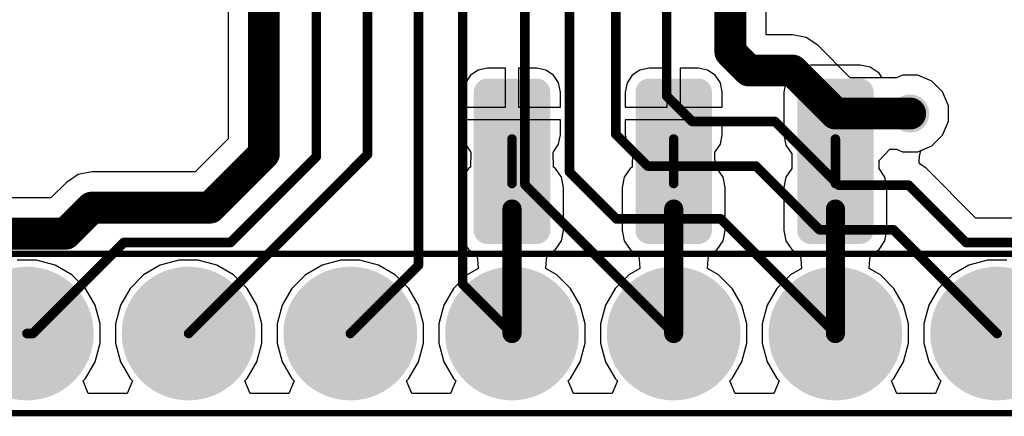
# Model space of a CAD drawing. Header units: inches. Extents: x 0 to 41, y 0 to 25.4.
# Tile 3 of 10: x 14 to 29.5, y 0 to 6.2. Entities that reach past the tile are written whole.
import ezdxf

# ---------------------------------------------------------------- set-up
doc = ezdxf.new("R2010")
doc.units = ezdxf.units.IN
for name, color, linetype in [('Board', 56, 'Continuous'), ('BOTTOM', 5, 'Continuous'), ('Bottom Solder', 6, 'Continuous'), ('Pad Holes', 156, 'Continuous'), ('TOP', 1, 'Continuous'), ('Top Assembly', 56, 'Continuous'), ('Top Solder', 216, 'Continuous'), ('Via Holes', 16, 'Continuous')]:
    doc.layers.add(name, color=color, linetype=linetype)

# ---------------------------------------------------------------- blocks, each defined once
blk = doc.blocks.new('SJ_0603_CLOSED_B_1641')
at = {"layer": 'BOTTOM'}
h = blk.add_hatch(color=5, dxfattribs=at)
edge = h.paths.add_edge_path()
edge.add_arc((-0.412, -0.388), 0.112, 270, 360)
edge.add_line((-0.3, -0.388), (-0.3, 0.388))
edge.add_arc((-0.412, 0.388), 0.112, 0, 90)
edge.add_line((-0.412, 0.5), (-1.087, 0.5))
edge.add_arc((-1.087, 0.388), 0.112, 90, 180)
edge.add_line((-1.2, 0.388), (-1.2, -0.388))
edge.add_arc((-1.087, -0.388), 0.112, 180, 270)
edge.add_line((-1.087, -0.5), (-0.412, -0.5))
h = blk.add_hatch(color=5, dxfattribs=at)
edge = h.paths.add_edge_path()
edge.add_arc((0.412, 0.388), 0.112, 90, 180)
edge.add_line((0.3, 0.388), (0.3, -0.388))
edge.add_arc((0.412, -0.388), 0.112, 180, 270)
edge.add_line((0.412, -0.5), (1.087, -0.5))
edge.add_arc((1.087, -0.388), 0.112, 270, 360)
edge.add_line((1.2, -0.388), (1.2, 0.388))
edge.add_arc((1.087, 0.388), 0.112, 0, 90)
edge.add_line((1.087, 0.5), (0.412, 0.5))
at = {"layer": 'Bottom Solder'}
h = blk.add_hatch(color=6, dxfattribs=at)
edge = h.paths.add_edge_path()
edge.add_arc((-0.412, -0.388), 0.212, 270, 360)
edge.add_line((-0.2, -0.388), (-0.2, 0.388))
edge.add_arc((-0.412, 0.388), 0.212, 0, 90)
edge.add_line((-0.412, 0.6), (-1.087, 0.6))
edge.add_arc((-1.087, 0.388), 0.212, 90, 180)
edge.add_line((-1.3, 0.388), (-1.3, -0.388))
edge.add_arc((-1.087, -0.388), 0.212, 180, 270)
edge.add_line((-1.087, -0.6), (-0.412, -0.6))
blk.add_hatch(color=6, dxfattribs=at).paths.add_polyline_path([(-0.761, -0.6), (0.759, -0.6), (0.759, 0.6), (-0.761, 0.6)])
h = blk.add_hatch(color=6, dxfattribs=at)
edge = h.paths.add_edge_path()
edge.add_arc((0.412, 0.388), 0.212, 90, 180)
edge.add_line((0.2, 0.388), (0.2, -0.388))
edge.add_arc((0.412, -0.388), 0.212, 180, 270)
edge.add_line((0.412, -0.6), (1.087, -0.6))
edge.add_arc((1.087, -0.388), 0.212, 270, 360)
edge.add_line((1.3, -0.388), (1.3, 0.388))
edge.add_arc((1.087, 0.388), 0.212, 0, 90)
edge.add_line((1.087, 0.6), (0.412, 0.6))
at = {"layer": 'BOTTOM', "const_width": 0.15}
blk.add_lwpolyline([(0.35, 0), (-0.35, 0)], dxfattribs=at)
at = {"layer": 'BOTTOM', "const_width": 0.075}
for points in [[(-0.387, 0, 1), (-0.312, 0, 1)], [(0.312, 0, 1), (0.387, 0, 1)]]:
    blk.add_lwpolyline(points, format="xyb", close=True, dxfattribs=at)
blk = doc.blocks.new('SJ_0603_CLOSED_B_1642')
at = {"layer": 'BOTTOM'}
h = blk.add_hatch(color=5, dxfattribs=at)
edge = h.paths.add_edge_path()
edge.add_arc((-0.412, -0.388), 0.112, 270, 360)
edge.add_line((-0.3, -0.388), (-0.3, 0.388))
edge.add_arc((-0.412, 0.388), 0.112, 0, 90)
edge.add_line((-0.412, 0.5), (-1.087, 0.5))
edge.add_arc((-1.087, 0.388), 0.112, 90, 180)
edge.add_line((-1.2, 0.388), (-1.2, -0.388))
edge.add_arc((-1.087, -0.388), 0.112, 180, 270)
edge.add_line((-1.087, -0.5), (-0.412, -0.5))
h = blk.add_hatch(color=5, dxfattribs=at)
edge = h.paths.add_edge_path()
edge.add_arc((0.412, 0.388), 0.112, 90, 180)
edge.add_line((0.3, 0.388), (0.3, -0.388))
edge.add_arc((0.412, -0.388), 0.112, 180, 270)
edge.add_line((0.412, -0.5), (1.087, -0.5))
edge.add_arc((1.087, -0.388), 0.112, 270, 360)
edge.add_line((1.2, -0.388), (1.2, 0.388))
edge.add_arc((1.087, 0.388), 0.112, 0, 90)
edge.add_line((1.087, 0.5), (0.412, 0.5))
at = {"layer": 'Bottom Solder'}
h = blk.add_hatch(color=6, dxfattribs=at)
edge = h.paths.add_edge_path()
edge.add_arc((-0.412, -0.388), 0.212, 270, 360)
edge.add_line((-0.2, -0.388), (-0.2, 0.388))
edge.add_arc((-0.412, 0.388), 0.212, 0, 90)
edge.add_line((-0.412, 0.6), (-1.087, 0.6))
edge.add_arc((-1.087, 0.388), 0.212, 90, 180)
edge.add_line((-1.3, 0.388), (-1.3, -0.388))
edge.add_arc((-1.087, -0.388), 0.212, 180, 270)
edge.add_line((-1.087, -0.6), (-0.412, -0.6))
blk.add_hatch(color=6, dxfattribs=at).paths.add_polyline_path([(-0.76, -0.6), (0.76, -0.6), (0.76, 0.6), (-0.76, 0.6)])
h = blk.add_hatch(color=6, dxfattribs=at)
edge = h.paths.add_edge_path()
edge.add_arc((0.412, 0.388), 0.212, 90, 180)
edge.add_line((0.2, 0.388), (0.2, -0.388))
edge.add_arc((0.412, -0.388), 0.212, 180, 270)
edge.add_line((0.412, -0.6), (1.087, -0.6))
edge.add_arc((1.087, -0.388), 0.212, 270, 360)
edge.add_line((1.3, -0.388), (1.3, 0.388))
edge.add_arc((1.087, 0.388), 0.212, 0, 90)
edge.add_line((1.087, 0.6), (0.412, 0.6))
at = {"layer": 'BOTTOM', "const_width": 0.15}
blk.add_lwpolyline([(0.35, 0), (-0.35, 0)], dxfattribs=at)
at = {"layer": 'BOTTOM', "const_width": 0.075}
for points in [[(-0.387, 0, 1), (-0.312, 0, 1)], [(0.312, 0, 1), (0.387, 0, 1)]]:
    blk.add_lwpolyline(points, format="xyb", close=True, dxfattribs=at)
blk = doc.blocks.new('SJ_0603_CLOSED_B_1645')
at = {"layer": 'BOTTOM'}
h = blk.add_hatch(color=5, dxfattribs=at)
edge = h.paths.add_edge_path()
edge.add_arc((-0.412, -0.388), 0.112, 270, 360)
edge.add_line((-0.3, -0.388), (-0.3, 0.388))
edge.add_arc((-0.412, 0.388), 0.112, 0, 90)
edge.add_line((-0.412, 0.5), (-1.087, 0.5))
edge.add_arc((-1.087, 0.388), 0.112, 90, 180)
edge.add_line((-1.2, 0.388), (-1.2, -0.388))
edge.add_arc((-1.087, -0.388), 0.112, 180, 270)
edge.add_line((-1.087, -0.5), (-0.412, -0.5))
h = blk.add_hatch(color=5, dxfattribs=at)
edge = h.paths.add_edge_path()
edge.add_arc((0.412, 0.388), 0.112, 90, 180)
edge.add_line((0.3, 0.388), (0.3, -0.388))
edge.add_arc((0.412, -0.388), 0.112, 180, 270)
edge.add_line((0.412, -0.5), (1.087, -0.5))
edge.add_arc((1.087, -0.388), 0.112, 270, 360)
edge.add_line((1.2, -0.388), (1.2, 0.388))
edge.add_arc((1.087, 0.388), 0.112, 0, 90)
edge.add_line((1.087, 0.5), (0.412, 0.5))
at = {"layer": 'Bottom Solder'}
h = blk.add_hatch(color=6, dxfattribs=at)
edge = h.paths.add_edge_path()
edge.add_arc((-0.412, -0.388), 0.212, 270, 360)
edge.add_line((-0.2, -0.388), (-0.2, 0.388))
edge.add_arc((-0.412, 0.388), 0.212, 0, 90)
edge.add_line((-0.412, 0.6), (-1.087, 0.6))
edge.add_arc((-1.087, 0.388), 0.212, 90, 180)
edge.add_line((-1.3, 0.388), (-1.3, -0.388))
edge.add_arc((-1.087, -0.388), 0.212, 180, 270)
edge.add_line((-1.087, -0.6), (-0.412, -0.6))
blk.add_hatch(color=6, dxfattribs=at).paths.add_polyline_path([(-0.76, -0.6), (0.76, -0.6), (0.76, 0.6), (-0.76, 0.6)])
h = blk.add_hatch(color=6, dxfattribs=at)
edge = h.paths.add_edge_path()
edge.add_arc((0.412, 0.388), 0.212, 90, 180)
edge.add_line((0.2, 0.388), (0.2, -0.388))
edge.add_arc((0.412, -0.388), 0.212, 180, 270)
edge.add_line((0.412, -0.6), (1.087, -0.6))
edge.add_arc((1.087, -0.388), 0.212, 270, 360)
edge.add_line((1.3, -0.388), (1.3, 0.388))
edge.add_arc((1.087, 0.388), 0.212, 0, 90)
edge.add_line((1.087, 0.6), (0.412, 0.6))
at = {"layer": 'BOTTOM', "const_width": 0.15}
blk.add_lwpolyline([(0.35, 0), (-0.35, 0)], dxfattribs=at)
at = {"layer": 'BOTTOM', "const_width": 0.075}
for points in [[(-0.387, 0, 1), (-0.312, 0, 1)], [(0.312, 0, 1), (0.387, 0, 1)]]:
    blk.add_lwpolyline(points, format="xyb", close=True, dxfattribs=at)
blk = doc.blocks.new('PIN_HEADER_2_54___VERT__1_10POS_1671')
at = {"layer": 'BOTTOM'}
h = blk.add_hatch(color=5, dxfattribs=at)
edge = h.paths.add_edge_path()
edge.add_arc((-6.35, 0), 0.85, 0, 360)
h = blk.add_hatch(color=5, dxfattribs=at)
edge = h.paths.add_edge_path()
edge.add_arc((-3.81, 0), 0.85, 0, 360)
h = blk.add_hatch(color=5, dxfattribs=at)
edge = h.paths.add_edge_path()
edge.add_arc((-1.27, 0), 0.85, 0, 360)
h = blk.add_hatch(color=5, dxfattribs=at)
edge = h.paths.add_edge_path()
edge.add_arc((1.27, 0), 0.85, 0, 360)
h = blk.add_hatch(color=5, dxfattribs=at)
edge = h.paths.add_edge_path()
edge.add_arc((3.81, 0), 0.85, 0, 360)
h = blk.add_hatch(color=5, dxfattribs=at)
edge = h.paths.add_edge_path()
edge.add_arc((6.35, 0), 0.85, 0, 360)
h = blk.add_hatch(color=5, dxfattribs=at)
edge = h.paths.add_edge_path()
edge.add_arc((8.89, 0), 0.85, 0, 360)
at = {"layer": 'Bottom Solder'}
h = blk.add_hatch(color=6, dxfattribs=at)
edge = h.paths.add_edge_path()
edge.add_arc((-6.35, 0), 1.05, 0, 360)
h = blk.add_hatch(color=6, dxfattribs=at)
edge = h.paths.add_edge_path()
edge.add_arc((-3.81, 0), 1.05, 0, 360)
h = blk.add_hatch(color=6, dxfattribs=at)
edge = h.paths.add_edge_path()
edge.add_arc((-1.27, 0), 1.05, 0, 360)
h = blk.add_hatch(color=6, dxfattribs=at)
edge = h.paths.add_edge_path()
edge.add_arc((1.27, 0), 1.05, 0, 360)
h = blk.add_hatch(color=6, dxfattribs=at)
edge = h.paths.add_edge_path()
edge.add_arc((3.81, 0), 1.05, 0, 360)
h = blk.add_hatch(color=6, dxfattribs=at)
edge = h.paths.add_edge_path()
edge.add_arc((6.35, 0), 1.05, 0, 360)
h = blk.add_hatch(color=6, dxfattribs=at)
edge = h.paths.add_edge_path()
edge.add_arc((8.89, 0), 1.05, 0, 360)
at = {"layer": 'Pad Holes'}
h = blk.add_hatch(color=7, dxfattribs=at)
edge = h.paths.add_edge_path()
edge.add_arc((-6.35, 0), 0.5, 0, 360)
h = blk.add_hatch(color=7, dxfattribs=at)
edge = h.paths.add_edge_path()
edge.add_arc((-3.81, 0), 0.5, 0, 360)
h = blk.add_hatch(color=7, dxfattribs=at)
edge = h.paths.add_edge_path()
edge.add_arc((-1.27, 0), 0.5, 0, 360)
h = blk.add_hatch(color=7, dxfattribs=at)
edge = h.paths.add_edge_path()
edge.add_arc((1.27, 0), 0.5, 0, 360)
h = blk.add_hatch(color=7, dxfattribs=at)
edge = h.paths.add_edge_path()
edge.add_arc((3.81, 0), 0.5, 0, 360)
h = blk.add_hatch(color=7, dxfattribs=at)
edge = h.paths.add_edge_path()
edge.add_arc((6.35, 0), 0.5, 0, 360)
h = blk.add_hatch(color=7, dxfattribs=at)
edge = h.paths.add_edge_path()
edge.add_arc((8.89, 0), 0.5, 0, 360)
at = {"layer": 'TOP'}
h = blk.add_hatch(color=1, dxfattribs=at)
edge = h.paths.add_edge_path()
edge.add_arc((-6.35, 0), 0.85, 0, 360)
h = blk.add_hatch(color=1, dxfattribs=at)
edge = h.paths.add_edge_path()
edge.add_arc((-3.81, 0), 0.85, 0, 360)
h = blk.add_hatch(color=1, dxfattribs=at)
edge = h.paths.add_edge_path()
edge.add_arc((-1.27, 0), 0.85, 0, 360)
h = blk.add_hatch(color=1, dxfattribs=at)
edge = h.paths.add_edge_path()
edge.add_arc((1.27, 0), 0.85, 0, 360)
h = blk.add_hatch(color=1, dxfattribs=at)
edge = h.paths.add_edge_path()
edge.add_arc((3.81, 0), 0.85, 0, 360)
h = blk.add_hatch(color=1, dxfattribs=at)
edge = h.paths.add_edge_path()
edge.add_arc((6.35, 0), 0.85, 0, 360)
h = blk.add_hatch(color=1, dxfattribs=at)
edge = h.paths.add_edge_path()
edge.add_arc((8.89, 0), 0.85, 0, 360)
at = {"layer": 'Top Solder'}
h = blk.add_hatch(color=216, dxfattribs=at)
edge = h.paths.add_edge_path()
edge.add_arc((-6.35, 0), 1.05, 0, 360)
h = blk.add_hatch(color=216, dxfattribs=at)
edge = h.paths.add_edge_path()
edge.add_arc((-3.81, 0), 1.05, 0, 360)
h = blk.add_hatch(color=216, dxfattribs=at)
edge = h.paths.add_edge_path()
edge.add_arc((-1.27, 0), 1.05, 0, 360)
h = blk.add_hatch(color=216, dxfattribs=at)
edge = h.paths.add_edge_path()
edge.add_arc((1.27, 0), 1.05, 0, 360)
h = blk.add_hatch(color=216, dxfattribs=at)
edge = h.paths.add_edge_path()
edge.add_arc((3.81, 0), 1.05, 0, 360)
h = blk.add_hatch(color=216, dxfattribs=at)
edge = h.paths.add_edge_path()
edge.add_arc((6.35, 0), 1.05, 0, 360)
h = blk.add_hatch(color=216, dxfattribs=at)
edge = h.paths.add_edge_path()
edge.add_arc((8.89, 0), 1.05, 0, 360)
at = {"layer": 'Top Assembly', "const_width": 0.1}
for points in [[(-12.68, 1.25), (12.68, 1.25)], [(-12.68, -1.25), (12.68, -1.25)]]:
    blk.add_lwpolyline(points, dxfattribs=at)

msp = doc.modelspace()

# ---------------------------------------------------------------- hatches: boundary and pattern name
at = {"layer": 'BOTTOM'}
h = msp.add_hatch(color=5, dxfattribs=at)
edge = h.paths.add_edge_path()
edge.add_arc((28.025, 4.705), 0.3, 0, 360)
at = {"layer": 'TOP'}
h = msp.add_hatch(color=1, dxfattribs=at)
edge = h.paths.add_edge_path()
edge.add_arc((28.025, 4.705), 0.3, 0, 360)
at = {"layer": 'Via Holes'}
h = msp.add_hatch(color=7, dxfattribs=at)
edge = h.paths.add_edge_path()
edge.add_arc((28.025, 4.705), 0.15, 0, 360)

# ---------------------------------------------------------------- linework, layer by layer
at = {"layer": 'Board', "const_width": 0.05}
msp.add_lwpolyline([(4.5, 0), (36.5, 0)], dxfattribs=at)
at = {"layer": 'BOTTOM'}
for p, q in [((21.383, 5.416), (21.24, 5.388)), ((21.67, 5.416), (21.383, 5.416)), ((21.67, 4.805), (21.67, 5.416)), ((22.158, 5.416), (21.87, 5.416)), ((21.87, 5.416), (21.87, 4.805)), ((22.301, 5.388), (22.158, 5.416)), ((23.923, 5.416), (23.78, 5.388)), ((24.21, 5.416), (23.923, 5.416)), ((24.21, 4.805), (24.21, 5.416)), ((24.698, 5.416), (24.41, 5.416)), ((24.41, 5.416), (24.41, 4.805)), ((24.841, 5.388), (24.698, 5.416)), ((26.302, 5.431), (26.165, 5.34)), ((26.463, 5.463), (26.302, 5.431)), ((27.238, 5.463), (26.463, 5.463)), ((27.398, 5.431), (27.238, 5.463)), ((27.535, 5.34), (27.398, 5.431)), ((21.118, 5.307), (21.037, 5.186)), ((21.24, 5.388), (21.118, 5.307)), ((22.422, 5.307), (22.301, 5.388)), ((22.503, 5.186), (22.422, 5.307)), ((23.658, 5.307), (23.577, 5.186)), ((23.78, 5.388), (23.658, 5.307)), ((24.962, 5.307), (24.841, 5.388)), ((25.043, 5.186), (24.962, 5.307)), ((26.165, 5.34), (26.074, 5.203)), ((27.584, 5.266), (27.535, 5.34)), ((27.811, 5.266), (27.584, 5.266)), ((27.906, 5.305), (27.811, 5.266)), ((28.144, 5.305), (27.906, 5.305)), ((28.365, 5.214), (28.144, 5.305)), ((21.037, 5.186), (21.009, 5.043)), ((22.531, 5.043), (22.503, 5.186)), ((23.577, 5.186), (23.549, 5.043)), ((25.071, 5.043), (25.043, 5.186)), ((26.074, 5.203), (26.042, 5.043)), ((28.534, 5.045), (28.365, 5.214)), ((21.009, 5.043), (21.009, 4.805)), ((22.531, 4.805), (22.531, 5.043)), ((23.549, 5.043), (23.549, 4.805)), ((25.071, 4.805), (25.071, 5.043)), ((26.042, 5.043), (26.042, 4.368)), ((28.625, 4.824), (28.534, 5.045)), ((21.009, 4.805), (21.67, 4.805)), ((21.87, 4.805), (22.531, 4.805)), ((23.549, 4.805), (24.21, 4.805)), ((24.41, 4.805), (25.071, 4.805)), ((28.625, 4.586), (28.625, 4.824)), ((21.77, 4.605), (21.009, 4.605)), ((21.009, 4.605), (21.009, 4.368)), ((22.531, 4.605), (21.77, 4.605)), ((22.531, 4.368), (22.531, 4.605)), ((24.31, 4.605), (23.549, 4.605)), ((23.549, 4.605), (23.549, 4.368)), ((25.071, 4.605), (24.31, 4.605)), ((25.071, 4.368), (25.071, 4.605)), ((28.534, 4.365), (28.625, 4.586)), ((21.009, 4.368), (21.037, 4.225)), ((22.503, 4.225), (22.531, 4.368)), ((23.549, 4.368), (23.577, 4.225)), ((25.043, 4.225), (25.071, 4.368)), ((26.042, 4.368), (26.074, 4.207)), ((28.365, 4.196), (28.534, 4.365)), ((21.037, 4.225), (21.118, 4.103)), ((22.422, 4.103), (22.503, 4.225)), ((23.577, 4.225), (23.658, 4.103)), ((24.962, 4.103), (25.043, 4.225)), ((26.074, 4.207), (26.165, 4.07)), ((28.144, 4.105), (28.365, 4.196)), ((21.118, 4.103), (21.123, 4.1)), ((21.123, 4.1), (21.119, 3.862)), ((22.417, 4.1), (22.422, 4.103)), ((22.421, 3.862), (22.417, 4.1)), ((23.658, 4.103), (23.663, 4.1)), ((23.663, 4.1), (23.659, 3.862)), ((24.957, 4.1), (24.962, 4.103)), ((24.961, 3.862), (24.957, 4.1)), ((26.165, 4.07), (26.165, 3.84)), ((27.535, 3.965), (27.703, 4.144)), ((27.703, 4.144), (27.811, 4.144)), ((27.811, 4.144), (27.906, 4.105)), ((27.906, 4.105), (28.144, 4.105)), ((27.535, 3.84), (27.535, 3.965)), ((21.085, 3.84), (20.994, 3.703)), ((21.119, 3.862), (21.085, 3.84)), ((22.455, 3.84), (22.421, 3.862)), ((22.546, 3.703), (22.455, 3.84)), ((23.625, 3.84), (23.534, 3.703)), ((23.659, 3.862), (23.625, 3.84)), ((24.995, 3.84), (24.961, 3.862)), ((25.086, 3.703), (24.995, 3.84)), ((26.165, 3.84), (26.074, 3.703)), ((27.626, 3.703), (27.535, 3.84)), ((20.994, 3.703), (20.962, 3.543)), ((22.578, 3.543), (22.546, 3.703)), ((23.534, 3.703), (23.502, 3.543)), ((25.118, 3.543), (25.086, 3.703)), ((26.074, 3.703), (26.042, 3.543)), ((27.658, 3.543), (27.626, 3.703)), ((20.962, 3.543), (20.962, 2.868)), ((22.578, 2.868), (22.578, 3.543)), ((23.502, 3.543), (23.502, 2.868)), ((25.118, 2.868), (25.118, 3.543)), ((26.042, 3.543), (26.042, 2.868)), ((27.658, 2.868), (27.658, 3.543)), ((20.962, 2.868), (20.994, 2.707)), ((22.546, 2.707), (22.578, 2.868)), ((23.502, 2.868), (23.534, 2.707)), ((25.086, 2.707), (25.118, 2.868)), ((26.042, 2.868), (26.074, 2.707)), ((27.626, 2.707), (27.658, 2.868)), ((20.994, 2.707), (21.085, 2.57)), ((22.455, 2.57), (22.546, 2.707)), ((23.534, 2.707), (23.625, 2.57)), ((24.995, 2.57), (25.086, 2.707)), ((26.074, 2.707), (26.165, 2.57)), ((27.535, 2.57), (27.626, 2.707)), ((21.085, 2.57), (21.211, 2.486)), ((21.211, 2.486), (21.227, 2.42)), ((22.313, 2.42), (22.329, 2.486)), ((22.329, 2.486), (22.455, 2.57)), ((23.625, 2.57), (23.751, 2.486)), ((23.751, 2.486), (23.767, 2.42)), ((24.853, 2.42), (24.869, 2.486)), ((24.869, 2.486), (24.995, 2.57)), ((26.165, 2.57), (26.291, 2.486)), ((26.291, 2.486), (26.307, 2.42)), ((27.393, 2.42), (27.409, 2.486)), ((27.409, 2.486), (27.535, 2.57)), ((14.301, 2.4), (13.999, 2.4)), ((14.594, 2.322), (14.301, 2.4)), ((14.856, 2.17), (14.594, 2.322)), ((16.246, 2.322), (15.984, 2.17)), ((16.539, 2.4), (16.246, 2.322)), ((16.841, 2.4), (16.539, 2.4)), ((17.134, 2.322), (16.841, 2.4)), ((17.396, 2.17), (17.134, 2.322)), ((18.786, 2.322), (18.524, 2.17)), ((19.079, 2.4), (18.786, 2.322)), ((19.381, 2.4), (19.079, 2.4)), ((19.674, 2.322), (19.381, 2.4)), ((19.936, 2.17), (19.674, 2.322)), ((21.227, 2.42), (21.239, 2.272)), ((22.301, 2.272), (22.313, 2.42)), ((23.767, 2.42), (23.779, 2.272)), ((24.841, 2.272), (24.853, 2.42)), ((26.307, 2.42), (26.319, 2.272)), ((27.381, 2.272), (27.393, 2.42)), ((28.946, 2.322), (28.684, 2.17)), ((29.239, 2.4), (28.946, 2.322)), ((29.541, 2.4), (29.239, 2.4)), ((15.07, 1.956), (14.856, 2.17)), ((15.984, 2.17), (15.77, 1.956)), ((17.61, 1.956), (17.396, 2.17)), ((18.524, 2.17), (18.31, 1.956)), ((20.15, 1.956), (19.936, 2.17)), ((21.064, 2.17), (20.85, 1.956)), ((21.239, 2.272), (21.064, 2.17)), ((22.476, 2.17), (22.301, 2.272)), ((22.69, 1.956), (22.476, 2.17)), ((23.604, 2.17), (23.39, 1.956)), ((23.779, 2.272), (23.604, 2.17)), ((25.016, 2.17), (24.841, 2.272)), ((25.23, 1.956), (25.016, 2.17)), ((26.144, 2.17), (25.93, 1.956)), ((26.319, 2.272), (26.144, 2.17)), ((27.556, 2.17), (27.381, 2.272)), ((27.77, 1.956), (27.556, 2.17)), ((28.684, 2.17), (28.47, 1.956)), ((15.222, 1.694), (15.07, 1.956)), ((15.77, 1.956), (15.618, 1.694)), ((17.762, 1.694), (17.61, 1.956)), ((18.31, 1.956), (18.158, 1.694)), ((20.302, 1.694), (20.15, 1.956)), ((20.85, 1.956), (20.698, 1.694)), ((22.842, 1.694), (22.69, 1.956)), ((23.39, 1.956), (23.238, 1.694)), ((25.382, 1.694), (25.23, 1.956)), ((25.93, 1.956), (25.778, 1.694)), ((27.922, 1.694), (27.77, 1.956)), ((28.47, 1.956), (28.318, 1.694)), ((15.3, 1.401), (15.222, 1.694)), ((15.618, 1.694), (15.54, 1.401)), ((17.84, 1.401), (17.762, 1.694)), ((18.158, 1.694), (18.08, 1.401)), ((20.38, 1.401), (20.302, 1.694)), ((20.698, 1.694), (20.62, 1.401)), ((22.92, 1.401), (22.842, 1.694)), ((23.238, 1.694), (23.16, 1.401)), ((25.46, 1.401), (25.382, 1.694)), ((25.778, 1.694), (25.7, 1.401)), ((28, 1.401), (27.922, 1.694)), ((28.318, 1.694), (28.24, 1.401)), ((15.3, 1.099), (15.3, 1.401)), ((15.54, 1.401), (15.54, 1.099)), ((17.84, 1.099), (17.84, 1.401)), ((18.08, 1.401), (18.08, 1.099)), ((20.38, 1.099), (20.38, 1.401)), ((20.62, 1.401), (20.62, 1.099)), ((22.92, 1.099), (22.92, 1.401)), ((23.16, 1.401), (23.16, 1.099)), ((25.46, 1.099), (25.46, 1.401)), ((25.7, 1.401), (25.7, 1.099)), ((28, 1.099), (28, 1.401)), ((28.24, 1.401), (28.24, 1.099)), ((15.222, 0.806), (15.3, 1.099)), ((15.54, 1.099), (15.618, 0.806)), ((17.762, 0.806), (17.84, 1.099)), ((18.08, 1.099), (18.158, 0.806)), ((20.302, 0.806), (20.38, 1.099)), ((20.62, 1.099), (20.698, 0.806)), ((22.842, 0.806), (22.92, 1.099)), ((23.16, 1.099), (23.238, 0.806)), ((25.382, 0.806), (25.46, 1.099)), ((25.7, 1.099), (25.778, 0.806)), ((27.922, 0.806), (28, 1.099)), ((28.24, 1.099), (28.318, 0.806)), ((15.07, 0.544), (15.222, 0.806)), ((15.618, 0.806), (15.77, 0.544)), ((17.61, 0.544), (17.762, 0.806)), ((18.158, 0.806), (18.31, 0.544)), ((20.15, 0.544), (20.302, 0.806)), ((20.698, 0.806), (20.85, 0.544)), ((22.69, 0.544), (22.842, 0.806)), ((23.238, 0.806), (23.39, 0.544)), ((25.23, 0.544), (25.382, 0.806)), ((25.778, 0.806), (25.93, 0.544)), ((27.77, 0.544), (27.922, 0.806)), ((28.318, 0.806), (28.47, 0.544)), ((15.032, 0.506), (15.07, 0.544)), ((15.115, 0.306), (15.032, 0.506)), ((15.808, 0.506), (15.725, 0.306)), ((15.77, 0.544), (15.808, 0.506)), ((17.572, 0.506), (17.61, 0.544)), ((17.655, 0.306), (17.572, 0.506)), ((18.348, 0.506), (18.265, 0.306)), ((18.31, 0.544), (18.348, 0.506)), ((20.112, 0.506), (20.15, 0.544)), ((20.195, 0.306), (20.112, 0.506)), ((20.888, 0.506), (20.805, 0.306)), ((20.85, 0.544), (20.888, 0.506)), ((22.652, 0.506), (22.69, 0.544)), ((22.735, 0.306), (22.652, 0.506)), ((23.428, 0.506), (23.345, 0.306)), ((23.39, 0.544), (23.428, 0.506)), ((25.192, 0.506), (25.23, 0.544)), ((25.275, 0.306), (25.192, 0.506)), ((25.968, 0.506), (25.885, 0.306)), ((25.93, 0.544), (25.968, 0.506)), ((27.732, 0.506), (27.77, 0.544)), ((27.815, 0.306), (27.732, 0.506)), ((28.508, 0.506), (28.425, 0.306)), ((28.47, 0.544), (28.508, 0.506)), ((15.725, 0.306), (15.115, 0.306)), ((18.265, 0.306), (17.655, 0.306)), ((20.805, 0.306), (20.195, 0.306)), ((23.345, 0.306), (22.735, 0.306)), ((25.885, 0.306), (25.275, 0.306)), ((28.425, 0.306), (27.815, 0.306))]:
    msp.add_line(p, q, dxfattribs=at)
for points, const_width in [([(26.85, 4.705), (28.025, 4.705)], 0.5), ([(21.77, 1.25), (21.77, 3.205)], 0.3), ([(24.31, 1.25), (24.31, 3.205)], 0.3), ([(26.85, 1.25), (26.85, 3.205)], 0.3)]:
    msp.add_lwpolyline(points, dxfattribs=dict(at, const_width=const_width))
for points, const_width in [([(26.725, 4.705, 1), (26.975, 4.705, 1)], 0.25), ([(27.9, 4.705, 1), (28.15, 4.705, 1)], 0.25), ([(21.695, 3.205, 1), (21.845, 3.205, 1)], 0.15), ([(24.235, 3.205, 1), (24.385, 3.205, 1)], 0.15), ([(26.775, 3.205, 1), (26.925, 3.205, 1)], 0.15), ([(21.695, 1.25, 1), (21.845, 1.25, 1)], 0.15), ([(24.235, 1.25, 1), (24.385, 1.25, 1)], 0.15), ([(26.775, 1.25, 1), (26.925, 1.25, 1)], 0.15)]:
    msp.add_lwpolyline(points, format="xyb", close=True, dxfattribs=dict(at, const_width=const_width))
at = {"layer": 'TOP'}
for p, q in [((17.312, 7.366), (17.312, 4.305)), ((25.761, 5.941), (25.761, 7.366)), ((26.175, 5.941), (25.761, 5.941)), ((26.39, 5.898), (26.175, 5.941)), ((26.572, 5.777), (26.39, 5.898)), ((27.082, 5.266), (26.572, 5.777)), ((27.811, 5.266), (27.082, 5.266)), ((27.906, 5.305), (27.811, 5.266)), ((28.144, 5.305), (27.906, 5.305)), ((28.365, 5.214), (28.144, 5.305)), ((28.534, 5.045), (28.365, 5.214)), ((28.625, 4.824), (28.534, 5.045)), ((28.625, 4.586), (28.625, 4.824)), ((28.534, 4.365), (28.625, 4.586)), ((28.365, 4.196), (28.534, 4.365)), ((17.312, 4.305), (16.795, 3.788)), ((28.192, 4.125), (28.365, 4.196)), ((28.167, 3.95), (28.169, 4.029)), ((28.169, 4.029), (28.192, 4.125)), ((28.172, 3.916), (28.167, 3.95)), ((28.27, 3.85), (28.172, 3.916)), ((14.954, 3.745), (14.772, 3.624)), ((15.168, 3.788), (14.954, 3.745)), ((16.795, 3.788), (15.168, 3.788)), ((29.058, 3.062), (28.27, 3.85)), ((14.772, 3.624), (14.527, 3.379)), ((14.527, 3.379), (10.545, 3.379)), ((30.5, 3.062), (29.058, 3.062))]:
    msp.add_line(p, q, dxfattribs=at)
for points, const_width in [([(24.2, 4.98), (24.2, 8.7)], 0.15), ([(19.5, 4.06), (19.5, 8.1)], 0.15), ([(20.3, 2.32), (20.3, 8.1)], 0.15), ([(20.996, 2.024), (20.996, 7.884)], 0.15), ([(17.873, 4.073), (17.873, 7.58)], 0.5), ([(25.2, 5.673), (25.2, 7.58)], 0.5), ([(18.696, 4.026), (18.696, 7.557)], 0.15), ([(22.673, 3.787), (22.673, 7.58)], 0.15), ([(23.4, 4.38), (23.4, 7.58)], 0.15), ([(21.973, 3.587), (21.973, 7.267)], 0.15), ([(25.2, 5.673), (25.493, 5.38)], 0.5), ([(25.493, 5.38), (26.175, 5.38)], 0.5), ([(26.175, 5.38), (26.85, 4.705)], 0.5), ([(24.2, 4.98), (24.6, 4.58)], 0.15), ([(26.85, 4.705), (28.025, 4.705)], 0.5), ([(24.6, 4.58), (25.9, 4.58)], 0.15), ([(25.9, 4.58), (26.9, 3.58)], 0.15), ([(23.4, 4.38), (23.9, 3.88)], 0.15), ([(17.027, 3.227), (17.873, 4.073)], 0.5), ([(16.69, 1.25), (19.5, 4.06)], 0.15), ([(17.35, 2.68), (18.696, 4.026)], 0.15), ([(23.9, 3.88), (25.6, 3.88)], 0.15), ([(25.6, 3.88), (26.6, 2.88)], 0.15), ([(22.673, 3.787), (23.41, 3.05)], 0.15), ([(21.973, 3.587), (24.31, 1.25)], 0.15), ([(26.9, 3.58), (28, 3.58)], 0.15), ([(28, 3.58), (28.9, 2.68)], 0.15), ([(14.76, 2.818), (15.168, 3.227)], 0.5), ([(15.168, 3.227), (17.027, 3.227)], 0.5), ([(23.41, 3.05), (25.05, 3.05)], 0.15), ([(25.05, 3.05), (26.85, 1.25)], 0.15), ([(10.545, 2.818), (14.76, 2.818)], 0.5), ([(26.6, 2.88), (27.76, 2.88)], 0.15), ([(27.76, 2.88), (29.39, 1.25)], 0.15), ([(14.243, 1.25), (15.673, 2.68)], 0.15), ([(15.673, 2.68), (17.35, 2.68)], 0.15), ([(28.9, 2.68), (30.5, 2.68)], 0.15), ([(19.23, 1.25), (20.3, 2.32)], 0.15), ([(20.996, 2.024), (21.77, 1.25)], 0.15), ([(14.15, 1.25), (14.243, 1.25)], 0.15)]:
    msp.add_lwpolyline(points, dxfattribs=dict(at, const_width=const_width))
for points, const_width in [([(25.075, 5.673, 1), (25.325, 5.673, 1)], 0.25), ([(25.075, 5.673, 1), (25.325, 5.673, 1)], 0.25), ([(25.368, 5.38, 1), (25.618, 5.38, 1)], 0.25), ([(25.368, 5.38, 1), (25.618, 5.38, 1)], 0.25), ([(26.05, 5.38, 1), (26.3, 5.38, 1)], 0.25), ([(26.05, 5.38, 1), (26.3, 5.38, 1)], 0.25), ([(24.162, 4.98, 1), (24.238, 4.98, 1)], 0.075), ([(24.162, 4.98, 1), (24.238, 4.98, 1)], 0.075), ([(26.725, 4.705, 1), (26.975, 4.705, 1)], 0.25), ([(26.725, 4.705, 1), (26.975, 4.705, 1)], 0.25), ([(27.9, 4.705, 1), (28.15, 4.705, 1)], 0.25), ([(24.563, 4.58, 1), (24.638, 4.58, 1)], 0.075), ([(24.563, 4.58, 1), (24.638, 4.58, 1)], 0.075), ([(25.863, 4.58, 1), (25.938, 4.58, 1)], 0.075), ([(25.863, 4.58, 1), (25.938, 4.58, 1)], 0.075), ([(23.363, 4.38, 1), (23.438, 4.38, 1)], 0.075), ([(23.363, 4.38, 1), (23.438, 4.38, 1)], 0.075), ([(17.748, 4.073, 1), (17.998, 4.073, 1)], 0.25), ([(17.748, 4.073, 1), (17.998, 4.073, 1)], 0.25), ([(18.659, 4.026, 1), (18.734, 4.026, 1)], 0.075), ([(18.659, 4.026, 1), (18.734, 4.026, 1)], 0.075), ([(19.462, 4.06, 1), (19.537, 4.06, 1)], 0.075), ([(19.462, 4.06, 1), (19.537, 4.06, 1)], 0.075), ([(23.863, 3.88, 1), (23.938, 3.88, 1)], 0.075), ([(23.863, 3.88, 1), (23.938, 3.88, 1)], 0.075), ([(25.563, 3.88, 1), (25.638, 3.88, 1)], 0.075), ([(25.563, 3.88, 1), (25.638, 3.88, 1)], 0.075), ([(22.636, 3.787, 1), (22.711, 3.787, 1)], 0.075), ([(22.636, 3.787, 1), (22.711, 3.787, 1)], 0.075), ([(21.936, 3.587, 1), (22.011, 3.587, 1)], 0.075), ([(21.936, 3.587, 1), (22.011, 3.587, 1)], 0.075), ([(26.863, 3.58, 1), (26.938, 3.58, 1)], 0.075), ([(26.863, 3.58, 1), (26.938, 3.58, 1)], 0.075), ([(27.963, 3.58, 1), (28.038, 3.58, 1)], 0.075), ([(27.963, 3.58, 1), (28.038, 3.58, 1)], 0.075), ([(15.043, 3.227, 1), (15.293, 3.227, 1)], 0.25), ([(15.043, 3.227, 1), (15.293, 3.227, 1)], 0.25), ([(16.902, 3.227, 1), (17.152, 3.227, 1)], 0.25), ([(16.902, 3.227, 1), (17.152, 3.227, 1)], 0.25), ([(23.373, 3.05, 1), (23.448, 3.05, 1)], 0.075), ([(23.373, 3.05, 1), (23.448, 3.05, 1)], 0.075), ([(25.013, 3.05, 1), (25.088, 3.05, 1)], 0.075), ([(25.013, 3.05, 1), (25.088, 3.05, 1)], 0.075), ([(14.635, 2.818, 1), (14.885, 2.818, 1)], 0.25), ([(14.635, 2.818, 1), (14.885, 2.818, 1)], 0.25), ([(26.563, 2.88, 1), (26.638, 2.88, 1)], 0.075), ([(26.563, 2.88, 1), (26.638, 2.88, 1)], 0.075), ([(27.723, 2.88, 1), (27.798, 2.88, 1)], 0.075), ([(27.723, 2.88, 1), (27.798, 2.88, 1)], 0.075), ([(15.636, 2.68, 1), (15.711, 2.68, 1)], 0.075), ([(15.636, 2.68, 1), (15.711, 2.68, 1)], 0.075), ([(17.312, 2.68, 1), (17.387, 2.68, 1)], 0.075), ([(17.312, 2.68, 1), (17.387, 2.68, 1)], 0.075), ([(28.863, 2.68, 1), (28.938, 2.68, 1)], 0.075), ([(28.863, 2.68, 1), (28.938, 2.68, 1)], 0.075), ([(20.262, 2.32, 1), (20.338, 2.32, 1)], 0.075), ([(20.262, 2.32, 1), (20.338, 2.32, 1)], 0.075), ([(20.959, 2.024, 1), (21.034, 2.024, 1)], 0.075), ([(20.959, 2.024, 1), (21.034, 2.024, 1)], 0.075), ([(14.113, 1.25, 1), (14.188, 1.25, 1)], 0.075), ([(14.206, 1.25, 1), (14.281, 1.25, 1)], 0.075), ([(14.206, 1.25, 1), (14.281, 1.25, 1)], 0.075), ([(16.653, 1.25, 1), (16.728, 1.25, 1)], 0.075), ([(19.193, 1.25, 1), (19.268, 1.25, 1)], 0.075), ([(21.733, 1.25, 1), (21.808, 1.25, 1)], 0.075), ([(24.273, 1.25, 1), (24.348, 1.25, 1)], 0.075), ([(26.813, 1.25, 1), (26.888, 1.25, 1)], 0.075), ([(29.353, 1.25, 1), (29.428, 1.25, 1)], 0.075)]:
    msp.add_lwpolyline(points, format="xyb", close=True, dxfattribs=dict(at, const_width=const_width))

# ---------------------------------------------------------------- block references
at = {"rotation": 270}
for name, p in [('SJ_0603_CLOSED_B_1641', (21.77, 3.955)), ('SJ_0603_CLOSED_B_1642', (24.31, 3.955)), ('SJ_0603_CLOSED_B_1645', (26.85, 3.955))]:
    msp.add_blockref(name, p, dxfattribs=at)
msp.add_blockref('PIN_HEADER_2_54___VERT__1_10POS_1671', (20.5, 1.25))

doc.saveas('drawing.dxf')
